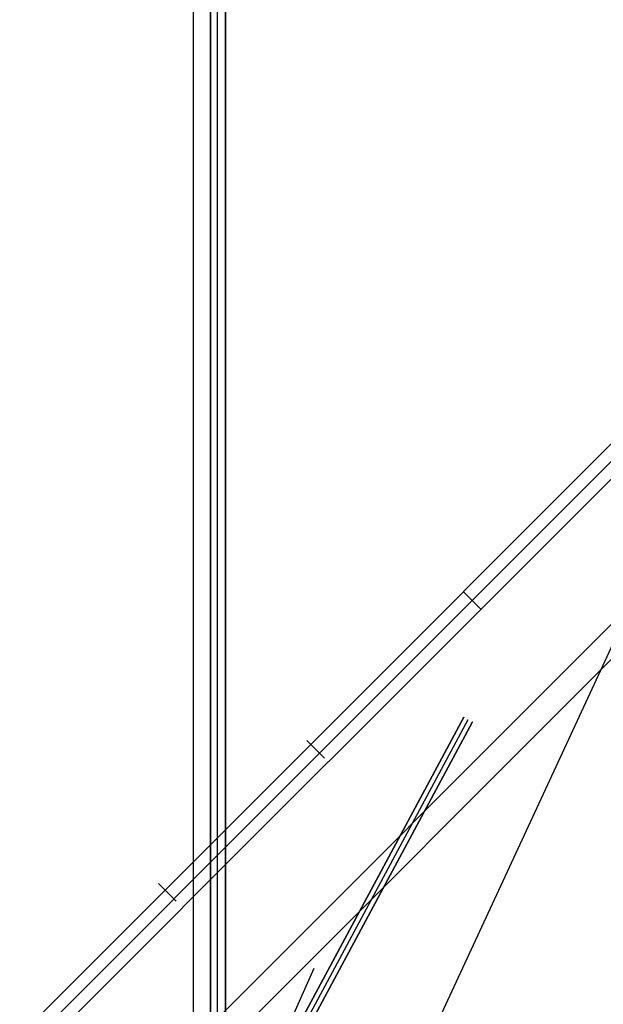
# Model space of a CAD drawing. Header units: millimetres. Extents: x -1030 to 192, y -442 to 180.
# Tile 23 of 256: x -1029 to -994, y -404 to -344. Entities that reach past the tile are written whole.
import ezdxf

# ---------------------------------------------------------------- set-up
doc = ezdxf.new("R2010")
doc.units = ezdxf.units.MM
doc.header["$MEASUREMENT"] = 0
doc.layers.add('OVIDIO 120x60x72h', color=7, linetype='Continuous')

msp = doc.modelspace()

# ---------------------------------------------------------------- linework, layer by layer
at = {"layer": 'OVIDIO 120x60x72h'}
for points in [[(-1018.939640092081, -131.0045974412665), (-1018.939640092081, -415.6840226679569)], [(-1017.887569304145, -131.0045974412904), (-1017.887569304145, -415.3044911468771)], [(-1017.887569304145, -415.3044911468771), (-1017.887569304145, -131.0045974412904)], [(-1017.479766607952, -131.0045974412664), (-1017.479766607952, -415.684171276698)], [(-1016.993142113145, -131.0045974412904), (-1016.993142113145, -415.684022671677)], [(-1016.993142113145, -415.684022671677), (-1016.993142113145, -131.0045974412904)], [(-1011.807971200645, -388.346102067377), (-993.2817760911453, -369.8199018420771)], [(-993.2817760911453, -369.8199018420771), (-1011.807971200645, -388.346102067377)], [(-1011.277569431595, -388.8765038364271), (-992.7513717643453, -370.3503061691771)], [(-987.8013770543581, -375.3003008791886), (-1023.985366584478, -411.4842904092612)], [(-986.7408668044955, -376.3608111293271), (-1022.93222170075, -412.5521660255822)], [(-1002.544873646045, -379.0830019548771), (-1001.484128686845, -380.1437469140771)], [(-1011.277763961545, -388.8763093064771), (-1028.95083629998, -406.5493816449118)]]:
    msp.add_lwpolyline(points, dxfattribs=at)
at = {"layer": 'OVIDIO 120x60x72h', "extrusion": (0.9999999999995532, -9.452204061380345e-07, 0)}
for points in [[(-415.3054526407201, 754.6310890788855), (-131.0055589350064, 754.6316265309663)], [(-131.0055589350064, 754.6316265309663), (-415.3054526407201, 754.6310890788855)]]:
    msp.add_lwpolyline(points, dxfattribs=at)
at = {"layer": 'OVIDIO 120x60x72h', "extrusion": (1, 0, 0)}
for points in [[(-131.0045974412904, 755.5783022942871), (-415.684022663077, 755.5783021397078)], [(-415.684022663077, 755.5783021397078), (-131.0045974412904, 755.5783022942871)]]:
    msp.add_lwpolyline(points, dxfattribs=at)
at = {"layer": 'OVIDIO 120x60x72h', "extrusion": (0.1089792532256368, 0.2028516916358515, 0.9731262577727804)}
for points in [[(700.1307214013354, 998.2628478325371), (700.1307214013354, 837.6070033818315)], [(700.1307214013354, 837.6070033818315), (700.1307214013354, 998.2628478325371)]]:
    msp.add_lwpolyline(points, dxfattribs=at)
at = {"layer": 'OVIDIO 120x60x72h', "extrusion": (0.1089792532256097, 0.2028516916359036, 0.9731262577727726)}
msp.add_lwpolyline([(699.8352514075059, 998.2628478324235), (699.8352514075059, 837.6070033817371)], dxfattribs=at)
at = {"layer": 'OVIDIO 120x60x72h', "extrusion": (0.1089792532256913, 0.2028516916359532, 0.9731262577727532)}
for points in [[(699.5397814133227, 837.6070033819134), (699.5397814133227, 998.2628478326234)], [(699.5397814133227, 998.2628478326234), (699.5397814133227, 837.6070033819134)]]:
    msp.add_lwpolyline(points, dxfattribs=at)
at = {"layer": 'OVIDIO 120x60x72h', "extrusion": (0.02146384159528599, 0.04629577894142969, 0.9986971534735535)}
msp.add_lwpolyline([(740.5377024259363, 718.1058072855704), (740.5377024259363, 818.6188428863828)], dxfattribs=at)
at = {"layer": 'OVIDIO 120x60x72h', "extrusion": (0.2357022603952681, 0.235702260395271, 0.9428090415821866)}
msp.add_lwpolyline([(417.7514820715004, 1208.227960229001), (417.7514820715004, 1099.150156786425)], dxfattribs=at)
at = {"layer": 'OVIDIO 120x60x72h', "extrusion": (0.2357022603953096, 0.2357022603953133, 0.9428090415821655)}
msp.add_lwpolyline([(416.8027987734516, 1099.150156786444), (416.8027987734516, 1208.227960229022)], dxfattribs=at)
at = {"layer": 'OVIDIO 120x60x72h', "extrusion": (0.2357022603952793, 0.2357022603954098, 0.9428090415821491)}
msp.add_lwpolyline([(414.905432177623, 1208.227960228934), (414.905432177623, 1099.150156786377)], dxfattribs=at)
at = {"layer": 'OVIDIO 120x60x72h', "extrusion": (0.1089886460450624, 0.2028662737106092, 0.9731221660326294)}
for points in [[(699.1258835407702, 981.6571867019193), (699.1258835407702, 924.276060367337)], [(699.1258835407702, 924.276060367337), (699.1258835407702, 981.6571867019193)]]:
    msp.add_lwpolyline(points, dxfattribs=at)
at = {"layer": 'OVIDIO 120x60x72h', "extrusion": (0.2357022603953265, 0.2357022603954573, 0.9428090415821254)}
msp.add_lwpolyline([(413.9567488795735, 1099.150156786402), (413.9567488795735, 1208.227960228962)], dxfattribs=at)
at = {"layer": 'OVIDIO 120x60x72h', "extrusion": (0.1089886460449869, 0.2028662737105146, 0.9731221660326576)}
msp.add_lwpolyline([(698.4129372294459, 924.2760603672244), (698.4129372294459, 981.6571867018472)], dxfattribs=at)
at = {"layer": 'OVIDIO 120x60x72h', "extrusion": (0.1089839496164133, 0.2028589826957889, 0.97312421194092)}
msp.add_lwpolyline([(697.7024963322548, 981.6503787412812), (697.7024963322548, 924.269252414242)], dxfattribs=at)
at = {"layer": 'OVIDIO 120x60x72h', "extrusion": (0.2028516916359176, 0.1089792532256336, 0.9731262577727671)}
for points in [[(96.8647101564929, 1070.910786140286), (96.8647101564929, 1231.566630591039)], [(96.8647101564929, 1231.566630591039), (96.8647101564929, 1070.910786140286)]]:
    msp.add_lwpolyline(points, dxfattribs=at)
at = {"layer": 'OVIDIO 120x60x72h', "extrusion": (0.2028516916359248, 0.1089792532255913, 0.9731262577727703)}
msp.add_lwpolyline([(96.56924016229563, 1231.566630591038), (96.56924016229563, 1070.910786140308)], dxfattribs=at)
at = {"layer": 'OVIDIO 120x60x72h', "extrusion": (0.2028516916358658, 0.1089792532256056, 0.973126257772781)}
for points in [[(96.27377016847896, 1231.566630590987), (96.27377016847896, 1070.910786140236)], [(96.27377016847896, 1070.910786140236), (96.27377016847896, 1231.566630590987)]]:
    msp.add_lwpolyline(points, dxfattribs=at)
at = {"layer": 'OVIDIO 120x60x72h', "extrusion": (-0.0003781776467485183, -0.0003781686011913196, 0.9999998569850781)}
for points in [[(-992.2073938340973, -370.8671364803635), (-1010.733817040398, -389.3931139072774)], [(-1010.733817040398, -389.3931139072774), (-992.2073938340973, -370.8671364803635)]]:
    msp.add_lwpolyline(points, dxfattribs=at)
at = {"layer": 'OVIDIO 120x60x72h', "extrusion": (0.8812743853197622, -0.2653523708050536, 0.3910800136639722)}
msp.add_lwpolyline([(-636.7632372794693, 955.3031903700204), (-681.0761047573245, 1012.858268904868)], dxfattribs=at)
at = {"layer": 'OVIDIO 120x60x72h', "extrusion": (-0.2760888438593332, 0.1226098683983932, 0.9532794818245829)}
msp.add_lwpolyline([(748.769533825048, -496.0786025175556), (748.769533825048, -497.578602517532)], dxfattribs=at)
at = {"layer": 'OVIDIO 120x60x72h', "extrusion": (0.8812084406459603, -0.2655070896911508, 0.3911235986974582)}
for points in [[(-647.4305997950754, 970.5539334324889), (-693.0503308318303, 1029.774051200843)], [(-693.0503308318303, 1029.774051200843), (-647.4305997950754, 970.5539334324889)]]:
    msp.add_lwpolyline(points, dxfattribs=at)
at = {"layer": 'OVIDIO 120x60x72h', "extrusion": (0.8811853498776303, -0.2655605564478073, 0.3911393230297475)}
for points in [[(-693.8278518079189, 1029.232824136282), (-647.5075713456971, 969.1145702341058)], [(-647.5075713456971, 969.1145702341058), (-693.8278518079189, 1029.232824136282)]]:
    msp.add_lwpolyline(points, dxfattribs=at)
at = {"layer": 'OVIDIO 120x60x72h', "extrusion": (0.88127507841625, -0.2653515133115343, 0.3910790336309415)}
for points in [[(-647.4225079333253, 971.863593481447), (-689.8063348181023, 1026.91325088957)], [(-689.8063348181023, 1026.91325088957), (-647.4225079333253, 971.863593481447)]]:
    msp.add_lwpolyline(points, dxfattribs=at)
at = {"layer": 'OVIDIO 120x60x72h', "extrusion": (0.8812750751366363, -0.2653515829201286, 0.3910789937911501)}
msp.add_lwpolyline([(-647.6017037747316, 971.7260091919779), (-689.9853589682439, 1026.775423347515)], dxfattribs=at)
at = {"layer": 'OVIDIO 120x60x72h', "extrusion": (0.0002316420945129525, 0.9998841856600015, 0.01521714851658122)}
msp.add_lwpolyline([(1011.201260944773, 41.47940368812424), (1000.655110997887, 734.2021326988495)], dxfattribs=at)
at = {"layer": 'OVIDIO 120x60x72h', "extrusion": (-8.002650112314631e-07, -8.002674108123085e-07, 0.9999999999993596)}
for points in [[(-1029.476411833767, -406.0145956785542), (-1011.80794272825, -388.3460735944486)], [(-1011.80794272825, -388.3460735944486), (-1029.476411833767, -406.0145956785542)]]:
    msp.add_lwpolyline(points, dxfattribs=at)
at = {"layer": 'OVIDIO 120x60x72h', "extrusion": (0.007397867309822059, -0.007397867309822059, 0.9999452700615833)}
for points in [[(-1010.982772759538, -389.1883168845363), (-1012.043492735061, -388.1276549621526)], [(-1012.043492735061, -388.1276549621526), (-1010.982772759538, -389.1883168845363)]]:
    msp.add_lwpolyline(points, dxfattribs=at)
at = {"layer": 'OVIDIO 120x60x72h', "extrusion": (0.0002316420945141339, 0.9998841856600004, 0.01521714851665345)}
msp.add_lwpolyline([(1009.944624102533, 41.47740678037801), (999.4032385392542, 733.8871877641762)], dxfattribs=at)
at = {"layer": 'OVIDIO 120x60x72h', "extrusion": (-0.0004026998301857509, -0.0004026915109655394, 0.9999998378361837)}
for points in [[(-1028.410771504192, -407.0696868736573), (-1010.732935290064, -389.3922187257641)], [(-1010.732935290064, -389.3922187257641), (-1028.410771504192, -407.0696868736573)]]:
    msp.add_lwpolyline(points, dxfattribs=at)
at = {"layer": 'OVIDIO 120x60x72h', "extrusion": (-0.2655604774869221, 0.8811853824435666, 0.3911393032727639)}
for points in [[(1087.22194817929, 742.6103258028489), (1040.901648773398, 682.4920302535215)], [(1040.901648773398, 682.4920302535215), (1087.22194817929, 742.6103258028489)]]:
    msp.add_lwpolyline(points, dxfattribs=at)
at = {"layer": 'OVIDIO 120x60x72h', "extrusion": (-0.2653515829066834, 0.8812750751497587, 0.391078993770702)}
for points in [[(1041.175521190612, 685.1851872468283), (1083.559354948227, 740.2348333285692)], [(1083.559354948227, 740.2348333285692), (1041.175521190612, 685.1851872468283)]]:
    msp.add_lwpolyline(points, dxfattribs=at)
at = {"layer": 'OVIDIO 120x60x72h', "extrusion": (-0.2655070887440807, 0.881208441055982, 0.3911235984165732)}
for points in [[(1040.870750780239, 683.9525481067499), (1086.490486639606, 743.1726723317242)], [(1086.490486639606, 743.1726723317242), (1040.870750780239, 683.9525481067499)]]:
    msp.add_lwpolyline(points, dxfattribs=at)
at = {"layer": 'OVIDIO 120x60x72h', "extrusion": (-0.2653515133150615, 0.8812750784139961, 0.3910790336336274)}
for points in [[(1083.380384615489, 740.3726429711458), (1040.996736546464, 685.3232178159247)], [(1040.996736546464, 685.3232178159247), (1083.380384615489, 740.3726429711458)]]:
    msp.add_lwpolyline(points, dxfattribs=at)
at = {"layer": 'OVIDIO 120x60x72h', "extrusion": (0.01521891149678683, -0.01521891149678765, 0.9997683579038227)}
msp.add_lwpolyline([(-1020.00933283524, -397.8944818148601), (-1021.070085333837, -396.8339750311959)], dxfattribs=at)
at = {"layer": 'OVIDIO 120x60x72h', "extrusion": (-0.4726049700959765, -0.4948070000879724, 0.729253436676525)}
msp.add_lwpolyline([(-448.5299863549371, -215.873267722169), (-448.5289151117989, -215.8271934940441), (-448.5292633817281, -215.7809522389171), (-448.5310441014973, -215.7346092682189), (-448.5342662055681, -215.6882309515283), (-448.5389345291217, -215.6418844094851), (-448.5450497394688, -215.5956371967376), (-448.552608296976, -215.5495569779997), (-448.5616024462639, -215.5037112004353), (-448.5720202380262, -215.4581667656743), (-448.5838455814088, -215.4129897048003), (-448.5970583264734, -215.368244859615), (-448.6116343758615, -215.3239955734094), (-448.6275458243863, -215.2803033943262), (-448.6447611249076, -215.2372277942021), (-448.6632452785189, -215.1948259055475), (-448.6829600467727, -215.153152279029)], dxfattribs=at)
at = {"layer": 'OVIDIO 120x60x72h', "extrusion": (-0.4726049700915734, -0.4948070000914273, 0.7292534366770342)}
msp.add_lwpolyline([(-447.030724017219, -215.9208655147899), (-447.0289009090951, -215.8293111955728), (-447.0298807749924, -215.7374418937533), (-447.0336880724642, -215.6453857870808), (-447.0403394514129, -215.5532730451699), (-447.0498435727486, -215.4612352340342), (-447.0622009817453, -215.3694047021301), (-447.0774040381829, -215.2779139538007), (-447.0954369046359, -215.1868950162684), (-447.1162755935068, -215.0964788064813), (-447.1398880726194, -215.0067945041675), (-447.1662344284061, -214.9179689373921), (-447.1952670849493, -214.8301259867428), (-447.2269310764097, -214.7433860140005), (-447.2611643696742, -214.6578653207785), (-447.2978982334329, -214.5736756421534), (-447.3370576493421, -214.4909236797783)], dxfattribs=at)
at = {"layer": 'OVIDIO 120x60x72h', "extrusion": (0.1089886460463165, 0.2028662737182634, 0.9731221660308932)}
msp.add_lwpolyline([(700.9232938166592, 984.4217093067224), (700.9232938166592, 981.7582515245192)], dxfattribs=at)
at = {"layer": 'OVIDIO 120x60x72h', "extrusion": (0.9840532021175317, 0.05870066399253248, 0.1679092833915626)}
msp.add_lwpolyline([(-338.7520034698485, 917.5910757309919), (-340.6905866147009, 912.1343175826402)], dxfattribs=at)
at = {"layer": 'OVIDIO 120x60x72h', "extrusion": (3.152902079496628e-06, 7.099553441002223e-06, 0.9999999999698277)}
msp.add_lwpolyline([(-1014.612912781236, -408.7017391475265), (-1011.598138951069, -401.9132162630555)], dxfattribs=at)
at = {"layer": 'OVIDIO 120x60x72h', "extrusion": (-0.2761397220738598, 0.1226276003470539, 0.9532624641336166)}
msp.add_lwpolyline([(776.5991649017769, -497.5363170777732), (776.5991649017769, -496.0363170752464)], dxfattribs=at)
at = {"layer": 'OVIDIO 120x60x72h', "extrusion": (0.1089838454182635, 0.2028587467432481, 0.9731242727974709)}
msp.add_lwpolyline([(697.702424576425, 981.65029505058), (697.702424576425, 991.6924247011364)], dxfattribs=at)
at = {"layer": 'OVIDIO 120x60x72h', "extrusion": (0.1089792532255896, 0.2028516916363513, 0.9731262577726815)}
msp.add_lwpolyline([(697.1140617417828, 991.6857003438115), (697.1140617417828, 981.6435706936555)], dxfattribs=at)
at = {"layer": 'OVIDIO 120x60x72h', "extrusion": (0.1089792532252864, 0.2028516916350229, 0.9731262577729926)}
msp.add_lwpolyline([(696.5231217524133, 991.6857003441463), (696.5231217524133, 981.6435706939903)], dxfattribs=at)
at = {"layer": 'OVIDIO 120x60x72h', "extrusion": (-4.409583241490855e-06, 0.9999999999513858, -8.819528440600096e-06)}
msp.add_lwpolyline([(1006.692374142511, 752.7185709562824), (1008.034000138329, 750.0352088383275)], dxfattribs=at)

doc.saveas('drawing.dxf')
